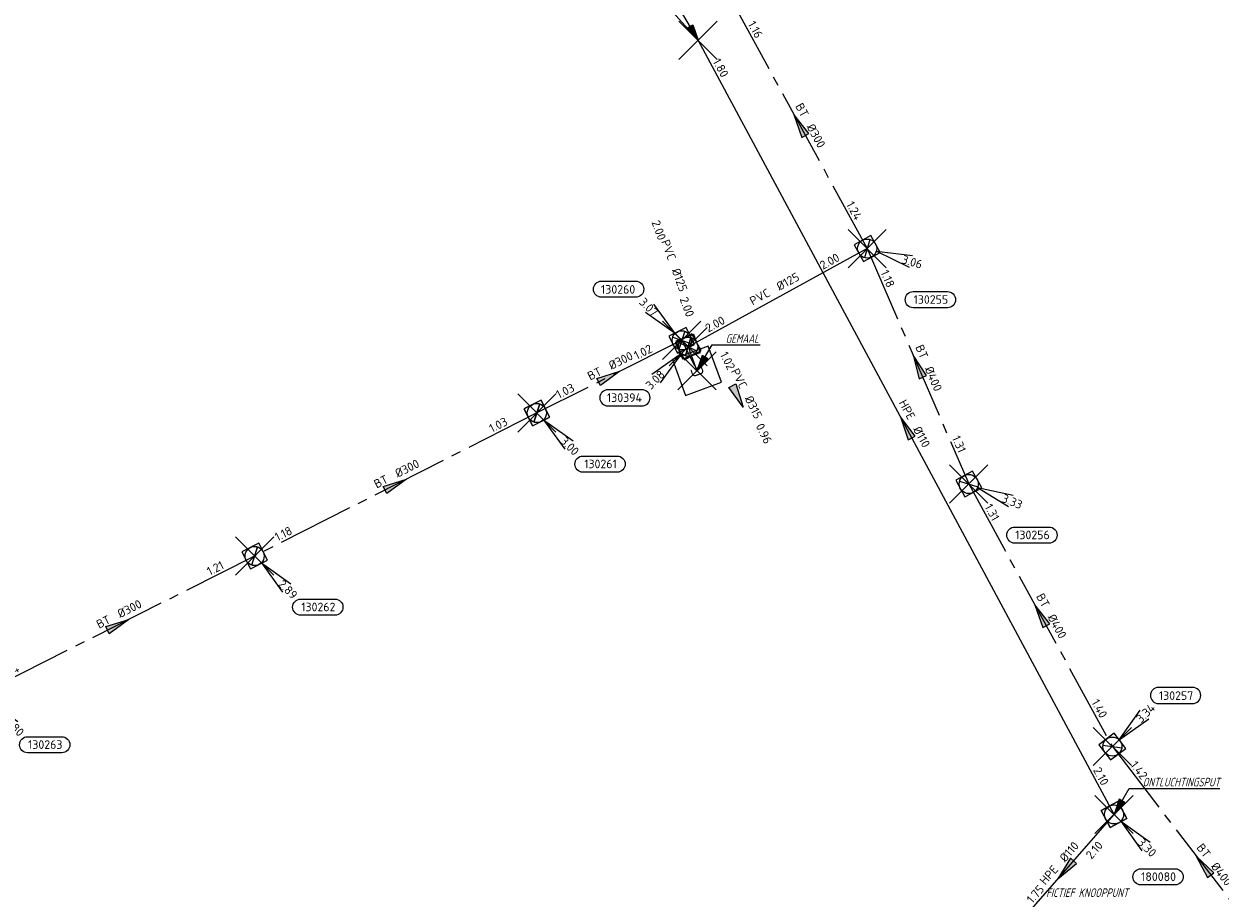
# Model space of a CAD drawing. Header units: metres. Extents: x 153343 to 157271, y 461673 to 467005.
# Tile 104 of 191: x 153905 to 154093, y 465763 to 465901. Entities that reach past the tile are written whole.
import ezdxf
from ezdxf.enums import TextEntityAlignment as Align
from ezdxf.lldxf.tags import DXFTag

# ---------------------------------------------------------------- set-up
doc = ezdxf.new("R2010")
doc.units = ezdxf.units.M
doc.header["$LTSCALE"] = 0.75
doc.header["$PDMODE"] = 3
doc.header["$PDSIZE"] = 3
doc.linetypes.add('RI-GWA_BETON', pattern=[22, 16, -2, 2, -2])
doc.linetypes.add('RI-GWA_PVC', pattern=[18.45, 6, -1.8, 1.75, -1.8, 1.75, -1.8, 1.75, -1.8])
doc.layers.get('0').update_dxf_attribs({"lineweight": 25})
doc.layers.get('defpoints').update_dxf_attribs({"lineweight": 25})
for name, color, linetype in [('B-OI-RI-AANPIJLING', 1, 'Continuous'), ('B-OI-RI-GWA_RIOOLPUT_INSPECTIEPUT-S @ 0.75', 11, 'Continuous'), ('B-OI-RI-GWA_TRANSPORTLEIDING_BETON_300-G', 11, 'RI-GWA_BETON'), ('B-OI-RI-GWA_TRANSPORTLEIDING_BETON_400-G', 11, 'RI-GWA_BETON'), ('B-OI-RI-GWA_TRANSPORTLEIDING_PVC_315-G', 11, 'RI-GWA_PVC'), ('B-OI-RI-PERSLEIDING_TRANSPORTLEIDING_HPE_110-G', 210, 'RI-PERS'), ('B-OI-RI-PERSLEIDING_TRANSPORTLEIDING_PVC_125-G', 210, 'RI-PERS'), ('B-OI-RI-VWA_PUTNUMMER-S @ 0.75', 33, 'Continuous'), ('fictief knooppunt', 7, 'Continuous'), ('gemaal', 7, 'Continuous')]:
    doc.layers.add(name, color=color, linetype=linetype)
for name, color, linetype, lineweight in [('B-OI-RI-GWA_PUTNUMMER-S @ 0.75', 11, 'Continuous', 25), ('B-OI-RI-GWA_STROOMRICHTING-S @ 0.75', 11, 'Continuous', 25), ('B-OI-RI-PERSLEIDING_GEMAAL-S @ 0.75', 210, 'Continuous', 25), ('B-OI-RI-VWA_RIOOLPUT_INSPECTIEPUT_BETON-S', 33, 'Continuous', 25), ('B-OI-RI-VWA_STROOMRICHTING-S @ 0.75', 33, 'Continuous', 25), ('N-OI-RI-BIJZONDERDERHEDEN-T18', 134, 'Continuous', 18)]:
    doc.layers.add(name, color=color, linetype=linetype, lineweight=lineweight)
doc.layers.add('inspectieput', color=7, linetype='Continuous', plot=False)
doc.layers.add('ontluchtingsput', color=7, linetype='Continuous', plot=False)
doc.styles.add('NLCS-ISO', font='isocpeur.ttf')
doc.styles.add('NLCS-ISO-M750-T18_CURSIEF', font='NLCS-ISO.ttf', dxfattribs={"oblique": 15, "height": 1.35})
doc.styles.get("Standard").update_dxf_attribs({"font": 'txt.shx'})
tags = doc.linetypes.add('RI-PERS', pattern='A,7,-2,["P",Standard,S=1.8,R=0,X=-0.5,Y=-0.9],-2,7,-2,[102,NLCS.SHX,S=1,R=180,X=0,Y=0],-2', length=22).pattern_tags.tags
tags[6] = DXFTag(74, 10)

# ---------------------------------------------------------------- blocks, each defined once
blk = doc.blocks.new('*U381')
at = {"ltscale": 0.1}
blk.add_hatch(color=256, dxfattribs=at).paths.add_polyline_path([(2.5, 0), (-2.5, -0.83), (-2.5, 0.83)])
at = {"ltscale": 0.1, "flags": 128}
blk.add_lwpolyline([(2.5, 0), (-2.5, -0.83), (-2.5, 0.83)], close=True, dxfattribs=at)
at = {"ltscale": 0.1, "style": 'NLCS-ISO'}
for tag, p in [('MAT', (-1, 0.5)), ('BOBL', (-23.79, 0))]:
    blk.add_attdef(tag, text='', height=1.8, dxfattribs=at).set_placement(p, align=Align.BOTTOM_RIGHT)
for tag, p in [('DIA', (1, 0.5)), ('BOBR', (22.84, -0.01))]:
    blk.add_attdef(tag, text='', height=1.8, dxfattribs=at).set_placement(p, align=Align.BOTTOM_LEFT)
at = {"layer": 'defpoints', "ltscale": 0.1, "style": 'NLCS-ISO', "flags": 1}
blk.add_attdef('JVA', text='', height=1.8, dxfattribs=at).set_placement((0, -1), align=Align.TOP_CENTER)
blk = doc.blocks.new('B-SRI-PUT_GWA-SO')
blk.add_line((-1.41, -1.41), (1.41, 1.41))
at = {"lineweight": -3, "flags": 128}
blk.add_lwpolyline([(2, -2), (2, 2), (-2, 2), (-2, -2)], close=True, dxfattribs=at)
at = {"lineweight": -3}
blk.add_circle((0, 0), 2, dxfattribs=at)
blk = doc.blocks.new('*U273')
for q in [(5.83, -7.6), (7.6, -5.83)]:
    blk.add_line((1.41, -1.41), q)
blk.add_lwpolyline([(16.81, -12.39), (9.65, -12.39, -1), (9.65, -9.01), (16.81, -9.01, -1)], format="xyb", close=True)
at = {"ltscale": 0.1, "style": 'NLCS-ISO'}
blk.add_attdef('PUTHGT', text='', height=1.8, rotation=315, dxfattribs=at).set_placement((5.39, -5.43), align=Align.MIDDLE_LEFT)
blk.add_attdef('PUTNR', text='', height=1.8, dxfattribs=at).set_placement((13.33, -8.87), align=Align.MIDDLE_CENTER)
blk = doc.blocks.new('SRI-GEMAAL-SO')
at = {"lineweight": -3, "flags": 128}
blk.add_lwpolyline([(-4, -4), (4, -4), (4, 4), (-4, 4)], close=True, dxfattribs=at)
at = {"ltscale": 0.1, "style": 'NLCS-ISO'}
blk.add_text('G', height=2.5, dxfattribs=at).set_placement((-0.17, -0.01), align=Align.MIDDLE_CENTER)
blk = doc.blocks.new('*U161')
at = {"ltscale": 0.1}
blk.add_hatch(color=256, dxfattribs=at).paths.add_polyline_path([(-2.5, 0), (2.5, -0.83), (2.5, 0.83)])
at = {"ltscale": 0.1, "flags": 128}
blk.add_lwpolyline([(-2.5, 0), (2.5, -0.83), (2.5, 0.83)], close=True, dxfattribs=at)
at = {"ltscale": 0.1, "style": 'NLCS-ISO'}
for tag, p in [('MAT', (-1, 0.5)), ('BOBL', (-82.67, 0))]:
    blk.add_attdef(tag, text='', height=1.8, dxfattribs=at).set_placement(p, align=Align.BOTTOM_RIGHT)
for tag, p in [('DIA', (1, 0.5)), ('BOBR', (81.72, -0.05))]:
    blk.add_attdef(tag, text='', height=1.8, dxfattribs=at).set_placement(p, align=Align.BOTTOM_LEFT)
at = {"layer": 'defpoints', "ltscale": 0.1, "style": 'NLCS-ISO', "flags": 1}
blk.add_attdef('JVA', text='', height=1.8, dxfattribs=at).set_placement((0, -1), align=Align.TOP_CENTER)
blk = doc.blocks.new('*U162')
at = {"ltscale": 0.1}
blk.add_hatch(color=256, dxfattribs=at).paths.add_polyline_path([(-2.5, 0), (2.5, -0.83), (2.5, 0.83)])
at = {"ltscale": 0.1, "flags": 128}
blk.add_lwpolyline([(-2.5, 0), (2.5, -0.83), (2.5, 0.83)], close=True, dxfattribs=at)
at = {"ltscale": 0.1, "style": 'NLCS-ISO'}
for tag, p in [('MAT', (-1, 0.5)), ('BOBL', (-6.03, 0))]:
    blk.add_attdef(tag, text='', height=1.8, dxfattribs=at).set_placement(p, align=Align.BOTTOM_RIGHT)
for tag, p in [('DIA', (1, 0.5)), ('BOBR', (5.08, -3.24))]:
    blk.add_attdef(tag, text='', height=1.8, dxfattribs=at).set_placement(p, align=Align.BOTTOM_LEFT)
at = {"layer": 'defpoints', "ltscale": 0.1, "style": 'NLCS-ISO', "flags": 1}
blk.add_attdef('JVA', text='', height=1.8, dxfattribs=at).set_placement((0, -1), align=Align.TOP_CENTER)
blk = doc.blocks.new('*U2277')
at = {"ltscale": 0.1}
blk.add_hatch(color=256, dxfattribs=at).paths.add_polyline_path([(2.5, 0), (-2.5, -0.83), (-2.5, 0.83)])
at = {"ltscale": 0.1, "flags": 128}
blk.add_lwpolyline([(2.5, 0), (-2.5, -0.83), (-2.5, 0.83)], close=True, dxfattribs=at)
at = {"ltscale": 0.1, "style": 'NLCS-ISO'}
for tag, p in [('MAT', (-1, 0.5)), ('BOBL', (-22.68, 0))]:
    blk.add_attdef(tag, text='', height=1.8, dxfattribs=at).set_placement(p, align=Align.BOTTOM_RIGHT)
for tag, p in [('DIA', (1, 0.5)), ('BOBR', (21.73, -0.01))]:
    blk.add_attdef(tag, text='', height=1.8, dxfattribs=at).set_placement(p, align=Align.BOTTOM_LEFT)
at = {"layer": 'defpoints', "ltscale": 0.1, "style": 'NLCS-ISO', "flags": 1}
blk.add_attdef('JVA', text='', height=1.8, dxfattribs=at).set_placement((0, -1), align=Align.TOP_CENTER)
blk = doc.blocks.new('*U2278')
at = {"ltscale": 0.1}
blk.add_hatch(color=256, dxfattribs=at).paths.add_polyline_path([(2.5, 0), (-2.5, -0.83), (-2.5, 0.83)])
at = {"ltscale": 0.1, "flags": 128}
blk.add_lwpolyline([(2.5, 0), (-2.5, -0.83), (-2.5, 0.83)], close=True, dxfattribs=at)
at = {"ltscale": 0.1, "style": 'NLCS-ISO'}
for tag, p in [('MAT', (-1, 0.5)), ('BOBL', (-7.64, 0))]:
    blk.add_attdef(tag, text='', height=1.8, dxfattribs=at).set_placement(p, align=Align.BOTTOM_RIGHT)
for tag, p in [('DIA', (1, 0.5)), ('BOBR', (6.69, 0))]:
    blk.add_attdef(tag, text='', height=1.8, dxfattribs=at).set_placement(p, align=Align.BOTTOM_LEFT)
at = {"layer": 'defpoints', "ltscale": 0.1, "style": 'NLCS-ISO', "flags": 1}
blk.add_attdef('JVA', text='', height=1.8, dxfattribs=at).set_placement((0, -1), align=Align.TOP_CENTER)
blk = doc.blocks.new('*U2280')
at = {"ltscale": 0.1}
blk.add_hatch(color=256, dxfattribs=at).paths.add_polyline_path([(-2.5, 0), (2.5, -0.83), (2.5, 0.83)])
at = {"ltscale": 0.1, "flags": 128}
blk.add_lwpolyline([(-2.5, 0), (2.5, -0.83), (2.5, 0.83)], close=True, dxfattribs=at)
at = {"ltscale": 0.1, "style": 'NLCS-ISO'}
for tag, p in [('MAT', (-1, 0.5)), ('BOBL', (-22.06, 0))]:
    blk.add_attdef(tag, text='', height=1.8, dxfattribs=at).set_placement(p, align=Align.BOTTOM_RIGHT)
for tag, p in [('DIA', (1, 0.5)), ('BOBR', (21.11, -0.01))]:
    blk.add_attdef(tag, text='', height=1.8, dxfattribs=at).set_placement(p, align=Align.BOTTOM_LEFT)
at = {"layer": 'defpoints', "ltscale": 0.1, "style": 'NLCS-ISO', "flags": 1}
blk.add_attdef('JVA', text='', height=1.8, dxfattribs=at).set_placement((0, -1), align=Align.TOP_CENTER)
blk = doc.blocks.new('*U2285')
at = {"ltscale": 0.1}
blk.add_hatch(color=256, dxfattribs=at).paths.add_polyline_path([(-2.5, 0), (2.5, -0.83), (2.5, 0.83)])
at = {"ltscale": 0.1, "flags": 128}
blk.add_lwpolyline([(-2.5, 0), (2.5, -0.83), (2.5, 0.83)], close=True, dxfattribs=at)
at = {"ltscale": 0.1, "style": 'NLCS-ISO'}
for tag, p in [('MAT', (-1, 0.5)), ('BOBL', (-21.99, 0))]:
    blk.add_attdef(tag, text='', height=1.8, dxfattribs=at).set_placement(p, align=Align.BOTTOM_RIGHT)
for tag, p in [('DIA', (1, 0.5)), ('BOBR', (21.05, -0.01))]:
    blk.add_attdef(tag, text='', height=1.8, dxfattribs=at).set_placement(p, align=Align.BOTTOM_LEFT)
at = {"layer": 'defpoints', "ltscale": 0.1, "style": 'NLCS-ISO', "flags": 1}
blk.add_attdef('JVA', text='', height=1.8, dxfattribs=at).set_placement((0, -1), align=Align.TOP_CENTER)
blk = doc.blocks.new('*U2286')
at = {"ltscale": 0.1, "style": 'NLCS-ISO'}
for tag, p in [('MAT', (-1, 0.5)), ('BOBL', (-12.04, 0))]:
    blk.add_attdef(tag, text='', height=1.8, dxfattribs=at).set_placement(p, align=Align.BOTTOM_RIGHT)
for tag, p in [('DIA', (1, 0.5)), ('BOBR', (11.09, 0))]:
    blk.add_attdef(tag, text='', height=1.8, dxfattribs=at).set_placement(p, align=Align.BOTTOM_LEFT)
at = {"layer": 'defpoints', "ltscale": 0.1, "style": 'NLCS-ISO', "flags": 1}
blk.add_attdef('JVA', text='', height=1.8, dxfattribs=at).set_placement((0, -1), align=Align.TOP_CENTER)
blk = doc.blocks.new('*U2281')
at = {"ltscale": 0.1}
blk.add_hatch(color=256, dxfattribs=at).paths.add_polyline_path([(-2.5, 0), (2.5, -0.83), (2.5, 0.83)])
at = {"ltscale": 0.1, "flags": 128}
blk.add_lwpolyline([(-2.5, 0), (2.5, -0.83), (2.5, 0.83)], close=True, dxfattribs=at)
at = {"ltscale": 0.1, "style": 'NLCS-ISO'}
for tag, p in [('MAT', (-1, 0.5)), ('BOBL', (-17.5, 0))]:
    blk.add_attdef(tag, text='', height=1.8, dxfattribs=at).set_placement(p, align=Align.BOTTOM_RIGHT)
for tag, p in [('DIA', (1, 0.5)), ('BOBR', (16.56, 0))]:
    blk.add_attdef(tag, text='', height=1.8, dxfattribs=at).set_placement(p, align=Align.BOTTOM_LEFT)
at = {"layer": 'defpoints', "ltscale": 0.1, "style": 'NLCS-ISO', "flags": 1}
blk.add_attdef('JVA', text='', height=1.8, dxfattribs=at).set_placement((0, -1), align=Align.TOP_CENTER)
blk = doc.blocks.new('*U2282')
at = {"ltscale": 0.1}
blk.add_hatch(color=256, dxfattribs=at).paths.add_polyline_path([(-2.5, 0), (2.5, -0.83), (2.5, 0.83)])
at = {"ltscale": 0.1, "flags": 128}
blk.add_lwpolyline([(-2.5, 0), (2.5, -0.83), (2.5, 0.83)], close=True, dxfattribs=at)
at = {"ltscale": 0.1, "style": 'NLCS-ISO'}
for tag, p in [('MAT', (-1, 0.5)), ('BOBL', (-20.16, 0))]:
    blk.add_attdef(tag, text='', height=1.8, dxfattribs=at).set_placement(p, align=Align.BOTTOM_RIGHT)
for tag, p in [('DIA', (1, 0.5)), ('BOBR', (19.21, -0.01))]:
    blk.add_attdef(tag, text='', height=1.8, dxfattribs=at).set_placement(p, align=Align.BOTTOM_LEFT)
at = {"layer": 'defpoints', "ltscale": 0.1, "style": 'NLCS-ISO', "flags": 1}
blk.add_attdef('JVA', text='', height=1.8, dxfattribs=at).set_placement((0, -1), align=Align.TOP_CENTER)
blk = doc.blocks.new('*U35')
at = {"ltscale": 0.1, "style": 'NLCS-ISO'}
for tag, p in [('MAT', (-1, 0.5)), ('BOBL', (-5.66, 0))]:
    blk.add_attdef(tag, text='', height=1.8, dxfattribs=at).set_placement(p, align=Align.BOTTOM_RIGHT)
for tag, p in [('DIA', (1, 0.5)), ('BOBR', (7.22, 0))]:
    blk.add_attdef(tag, text='', height=1.8, dxfattribs=at).set_placement(p, align=Align.BOTTOM_LEFT)
at = {"layer": 'defpoints', "ltscale": 0.1, "style": 'NLCS-ISO', "flags": 1}
blk.add_attdef('JVA', text='', height=1.8, dxfattribs=at).set_placement((0, -1), align=Align.TOP_CENTER)
blk = doc.blocks.new('*U66')
at = {"ltscale": 0.1}
blk.add_hatch(color=256, dxfattribs=at).paths.add_polyline_path([(2.5, 0), (-2.5, -0.83), (-2.5, 0.83)])
at = {"ltscale": 0.1, "flags": 128}
blk.add_lwpolyline([(2.5, 0), (-2.5, -0.83), (-2.5, 0.83)], close=True, dxfattribs=at)
at = {"ltscale": 0.1, "style": 'NLCS-ISO'}
for tag, p in [('MAT', (-1, 0.5)), ('BOBL', (-5.66, 0))]:
    blk.add_attdef(tag, text='', height=1.8, dxfattribs=at).set_placement(p, align=Align.BOTTOM_RIGHT)
for tag, p in [('DIA', (1, 0.5)), ('BOBR', (7.22, 0))]:
    blk.add_attdef(tag, text='', height=1.8, dxfattribs=at).set_placement(p, align=Align.BOTTOM_LEFT)
at = {"layer": 'defpoints', "ltscale": 0.1, "style": 'NLCS-ISO', "flags": 1}
blk.add_attdef('JVA', text='', height=1.8, dxfattribs=at).set_placement((0, -1), align=Align.TOP_CENTER)
blk = doc.blocks.new('*U431')
for q in [(5.83, -7.6), (7.6, -5.83)]:
    blk.add_line((1.41, -1.41), q)
blk.add_lwpolyline([(12.79, -14.75), (5.63, -14.75, -1), (5.63, -11.37), (12.79, -11.37, -1)], format="xyb", close=True)
at = {"ltscale": 0.1, "style": 'NLCS-ISO'}
blk.add_attdef('PUTHGT', text='', height=1.8, rotation=315, dxfattribs=at).set_placement((5.39, -5.43), align=Align.MIDDLE_LEFT)
blk.add_attdef('PUTNR', text='', height=1.8, dxfattribs=at).set_placement((9.31, -11.23), align=Align.MIDDLE_CENTER)
blk = doc.blocks.new('*U298')
for q in [(5.83, 7.6), (7.6, 5.83)]:
    blk.add_line((1.41, 1.41), q)
blk.add_lwpolyline([(16.81, 12.39), (9.65, 12.39, 1), (9.65, 9.01), (16.81, 9.01, 1)], format="xyb", close=True)
at = {"ltscale": 0.1, "style": 'NLCS-ISO'}
blk.add_attdef('PUTHGT', text='', height=1.8, rotation=45, dxfattribs=at).set_placement((5.39, 5.43), align=Align.MIDDLE_LEFT)
blk.add_attdef('PUTNR', text='', height=1.8, dxfattribs=at).set_placement((13.33, 10.67), align=Align.MIDDLE_CENTER)
blk = doc.blocks.new('*U299')
for q in [(8.36, -4.68), (9.29, -2.36)]:
    blk.add_line((1.86, -0.74), q)
blk.add_lwpolyline([(16.81, -12.39), (9.65, -12.39, -1), (9.65, -9.01), (16.81, -9.01, -1)], format="xyb", close=True)
at = {"ltscale": 0.1, "style": 'NLCS-ISO'}
blk.add_attdef('PUTHGT', text='', height=1.8, rotation=338.2294, dxfattribs=at).set_placement((7.09, -2.86), align=Align.MIDDLE_LEFT)
blk.add_attdef('PUTNR', text='', height=1.8, dxfattribs=at).set_placement((13.33, -8.87), align=Align.MIDDLE_CENTER)
blk = doc.blocks.new('*U300')
for q in [(8.77, -3.86), (9.47, -1.46)]:
    blk.add_line((1.92, -0.56), q)
blk.add_lwpolyline([(16.81, -12.39), (9.65, -12.39, -1), (9.65, -9.01), (16.81, -9.01, -1)], format="xyb", close=True)
at = {"ltscale": 0.1, "style": 'NLCS-ISO'}
blk.add_attdef('PUTHGT', text='', height=1.8, rotation=343.7211, dxfattribs=at).set_placement((7.33, -2.17), align=Align.MIDDLE_LEFT)
blk.add_attdef('PUTNR', text='', height=1.8, dxfattribs=at).set_placement((13.33, -8.87), align=Align.MIDDLE_CENTER)
blk = doc.blocks.new('*U2435')
for q in [(-7.6, -5.83), (-5.83, -7.6)]:
    blk.add_line((-1.41, -1.41), q)
blk.add_lwpolyline([(-16.81, -12.39), (-9.65, -12.39, 1), (-9.65, -9.01), (-16.81, -9.01, 1)], format="xyb", close=True)
at = {"ltscale": 0.1, "style": 'NLCS-ISO'}
blk.add_attdef('PUTHGT', text='', height=1.8, rotation=45, dxfattribs=at).set_placement((-8.44, -8.48), align=Align.MIDDLE_LEFT)
blk.add_attdef('PUTNR', text='', height=1.8, dxfattribs=at).set_placement((-13.33, -8.87), align=Align.MIDDLE_CENTER)
blk = doc.blocks.new('*U320')
for q in [(-5.83, 7.6), (-7.6, 5.83)]:
    blk.add_line((-1.41, 1.41), q)
blk.add_lwpolyline([(-16.81, 12.39), (-9.65, 12.39, -1), (-9.65, 9.01), (-16.81, 9.01, -1)], format="xyb", close=True)
at = {"ltscale": 0.1, "style": 'NLCS-ISO'}
blk.add_attdef('PUTNR', text='', height=1.8, dxfattribs=at).set_placement((-13.33, 10.67), align=Align.MIDDLE_CENTER)
blk.add_attdef('PUTHGT', text='', height=1.8, rotation=315, dxfattribs=at).set_placement((-8.44, 8.48), align=Align.MIDDLE_LEFT)
blk = doc.blocks.new('B-SRI-PUT_VWA-SO')
at = {"flags": 128}
blk.add_lwpolyline([(-2, 2), (2, 2), (2, -2), (-2, -2)], close=True, dxfattribs=at)
at = {"lineweight": -3, "flags": 128}
blk.add_lwpolyline([(2, -2), (2, 2), (-2, 2), (-2, -2)], close=True, dxfattribs=at)
at = {"lineweight": -3}
blk.add_circle((0, 0), 2, dxfattribs=at)

msp = doc.modelspace()

# ---------------------------------------------------------------- linework, layer by layer
at = {"layer": 'B-OI-RI-AANPIJLING', "transparency": 33554610, "flags": 128}
for points in [[(154011.1, 465898.2), (154009.4, 465900.1), (154010.28, 465900.61), (154011.1, 465898.2), (154010.13, 465900.53), (154009.98, 465900.44), (154011.1, 465898.2), (154009.69, 465900.27), (154009.54, 465900.18), (154011.1, 465898.2), (154008.71, 465902.28), (153993.87, 465902.28)], [(154010.93, 465846.29), (154012.63, 465848.19), (154011.75, 465848.7), (154010.93, 465846.29), (154011.9, 465848.62), (154012.05, 465848.53), (154010.93, 465846.29), (154012.34, 465848.36), (154012.49, 465848.27), (154010.93, 465846.29), (154013.32, 465850.37), (154020.86, 465850.37)], [(154076.43, 465776.63), (154078.13, 465778.53), (154077.25, 465779.04), (154076.43, 465776.63), (154077.4, 465778.96), (154077.55, 465778.87), (154076.43, 465776.63), (154077.84, 465778.7), (154077.99, 465778.61), (154076.43, 465776.63), (154078.82, 465780.71), (154093.02, 465780.71)]]:
    msp.add_lwpolyline(points, dxfattribs=at)
at = {"layer": 'B-OI-RI-GWA_TRANSPORTLEIDING_BETON_300-G', "transparency": 33554610}
for p, q in [((154016.44, 465904.31), (154037.66, 465865.49)), ((154008.54, 465851.08), (153985.78, 465839.67)), ((153985.78, 465839.67), (153941.46, 465817.21)), ((153985.78, 465839.67), (153941.46, 465817.21)), ((153941.46, 465817.21), (153898.57, 465795.6))]:
    msp.add_line(p, q, dxfattribs=at)
at = {"layer": 'B-OI-RI-GWA_TRANSPORTLEIDING_BETON_400-G', "transparency": 33554610}
for p, q in [((154037.66, 465865.49), (154053.61, 465828.52)), ((154053.61, 465828.52), (154076.17, 465787.29)), ((154076.17, 465787.29), (154104.8, 465749.9))]:
    msp.add_line(p, q, dxfattribs=at)
at = {"layer": 'B-OI-RI-GWA_TRANSPORTLEIDING_PVC_315-G', "transparency": 33554610}
msp.add_line((154008.54, 465851.08), (154010.93, 465846.29), dxfattribs=at)
msp.add_line((154008.54, 465851.08), (154010.93, 465846.29), dxfattribs=at)
at = {"layer": 'B-OI-RI-PERSLEIDING_TRANSPORTLEIDING_HPE_110-G', "transparency": 33554610}
for p, q in [((154011.1, 465898.2), (153951.1, 465965.4)), ((154076.43, 465776.63), (154011.1, 465898.2)), ((154061.27, 465759.27), (154076.43, 465776.63))]:
    msp.add_line(p, q, dxfattribs=at)
at = {"layer": 'B-OI-RI-PERSLEIDING_TRANSPORTLEIDING_PVC_125-G', "transparency": 33554610}
for p, q in [((154037.66, 465865.49), (154009.54, 465850.08)), ((154009.54, 465850.08), (154010.93, 465846.29)), ((154009.54, 465850.08), (154010.93, 465846.29))]:
    msp.add_line(p, q, dxfattribs=at)
at = {"layer": 'fictief knooppunt', "color": 0, "transparency": 33554610}
msp.add_point((154011.1, 465898.2), dxfattribs=at)
at = {"layer": 'gemaal', "color": 0, "transparency": 33554610}
msp.add_point((154010.93, 465846.29), dxfattribs=at)
msp.add_point((154010.93, 465846.29), dxfattribs=at)
at = {"layer": 'inspectieput', "color": 0, "transparency": 33554610}
for p in [(154037.66, 465865.49), (154008.54, 465851.08), (154008.54, 465851.08), (154009.54, 465850.08), (154009.54, 465850.08), (153985.78, 465839.67), (153985.78, 465839.67), (154053.61, 465828.52), (153941.46, 465817.21), (153941.46, 465817.21), (154076.17, 465787.29)]:
    msp.add_point(p, dxfattribs=at)
at = {"layer": 'inspectieput'}
for p in [(154037.66, 465865.49), (154037.66, 465865.49), (154008.54, 465851.08), (154008.54, 465851.08), (154009.54, 465850.08), (154009.54, 465850.08), (153985.78, 465839.67), (153985.78, 465839.67), (154053.61, 465828.52), (154053.61, 465828.52), (153941.46, 465817.21), (153941.46, 465817.21), (154076.17, 465787.29), (154076.17, 465787.29)]:
    msp.add_point(p, dxfattribs=at)
at = {"layer": 'ontluchtingsput', "color": 0, "transparency": 33554610}
msp.add_point((154076.43, 465776.63), dxfattribs=at)

# ---------------------------------------------------------------- block references
at = {"layer": 'B-OI-RI-GWA_PUTNUMMER-S @ 0.75', "color": 0, "transparency": 33554610}
ref = msp.add_blockref('*U300', (154037.66, 465865.49), dxfattribs=dict(at, xscale=0.75, yscale=0.75, zscale=0.75))
ref.add_attrib('PUTNR', '130255', dxfattribs={"layer": '0', "ltscale": 0.1, "height": 1.35, "style": 'NLCS-ISO'}).set_placement((154047.66, 465857.49), align=Align.MIDDLE_CENTER)
ref.add_attrib('PUTHGT', '3.06', dxfattribs={"layer": '0', "ltscale": 0.1, "height": 1.35, "rotation": 343.7211, "style": 'NLCS-ISO'}).set_placement((154043.16, 465863.86), align=Align.MIDDLE_LEFT)
at = {"layer": 'B-OI-RI-GWA_PUTNUMMER-S @ 0.75', "color": 0, "transparency": 33554610, "xscale": 0.75, "yscale": 0.75, "zscale": 0.75}
for name, p, values in [('*U320', (154008.54, 465851.08), {'PUTNR': '130260', 'PUTHGT': '3.07'}), ('*U298', (154076.17, 465787.29), {'PUTNR': '130257', 'PUTHGT': '3.34'})]:
    msp.add_blockref(name, p, dxfattribs=at).add_auto_attribs(values)
at = {"layer": 'B-OI-RI-GWA_PUTNUMMER-S @ 0.75', "color": 0, "transparency": 33554610}
ref = msp.add_blockref('*U2435', (154009.54, 465850.08), dxfattribs=dict(at, xscale=0.75, yscale=0.75, zscale=0.75))
ref.add_attrib('PUTNR', '130394', dxfattribs={"layer": '0', "ltscale": 0.1, "height": 1.35, "style": 'NLCS-ISO'}).set_placement((153999.54, 465842.08), align=Align.MIDDLE_CENTER)
ref.add_attrib('PUTHGT', '3.08', dxfattribs={"layer": '0', "ltscale": 0.1, "height": 1.35, "rotation": 45, "style": 'NLCS-ISO'}).set_placement((154003.21, 465843.72), align=Align.MIDDLE_LEFT)
ref = msp.add_blockref('*U273', (153985.78, 465839.67), dxfattribs=dict(at, xscale=0.75, yscale=0.75, zscale=0.75))
ref.add_attrib('PUTNR', '130261', dxfattribs={"layer": '0', "ltscale": 0.1, "height": 1.35, "style": 'NLCS-ISO'}).set_placement((153995.78, 465831.67), align=Align.MIDDLE_CENTER)
ref.add_attrib('PUTHGT', '3.00', dxfattribs={"layer": '0', "ltscale": 0.1, "height": 1.35, "rotation": 315, "style": 'NLCS-ISO'}).set_placement((153989.82, 465835.6), align=Align.MIDDLE_LEFT)
ref = msp.add_blockref('*U273', (153985.78, 465839.67), dxfattribs=dict(at, xscale=0.75, yscale=0.75, zscale=0.75))
ref.add_attrib('PUTNR', '130261', dxfattribs={"layer": '0', "ltscale": 0.1, "height": 1.35, "style": 'NLCS-ISO'}).set_placement((153995.78, 465831.67), align=Align.MIDDLE_CENTER)
ref.add_attrib('PUTHGT', '3.00', dxfattribs={"layer": '0', "ltscale": 0.1, "height": 1.35, "rotation": 315, "style": 'NLCS-ISO'}).set_placement((153989.82, 465835.6), align=Align.MIDDLE_LEFT)
ref = msp.add_blockref('*U299', (154053.61, 465828.52), dxfattribs=dict(at, xscale=0.75, yscale=0.75, zscale=0.75))
ref.add_attrib('PUTNR', '130256', dxfattribs={"layer": '0', "ltscale": 0.1, "height": 1.35, "style": 'NLCS-ISO'}).set_placement((154063.61, 465820.52), align=Align.MIDDLE_CENTER)
ref.add_attrib('PUTHGT', '3.33', dxfattribs={"layer": '0', "ltscale": 0.1, "height": 1.35, "rotation": 338.2294, "style": 'NLCS-ISO'}).set_placement((154058.93, 465826.37), align=Align.MIDDLE_LEFT)
ref = msp.add_blockref('*U273', (153941.46, 465817.21), dxfattribs=dict(at, xscale=0.75, yscale=0.75, zscale=0.75))
ref.add_attrib('PUTNR', '130262', dxfattribs={"layer": '0', "ltscale": 0.1, "height": 1.35, "style": 'NLCS-ISO'}).set_placement((153951.46, 465809.21), align=Align.MIDDLE_CENTER)
ref.add_attrib('PUTHGT', '2.89', dxfattribs={"layer": '0', "ltscale": 0.1, "height": 1.35, "rotation": 315, "style": 'NLCS-ISO'}).set_placement((153945.5, 465813.14), align=Align.MIDDLE_LEFT)
ref = msp.add_blockref('*U273', (153941.46, 465817.21), dxfattribs=dict(at, xscale=0.75, yscale=0.75, zscale=0.75))
ref.add_attrib('PUTNR', '130262', dxfattribs={"layer": '0', "ltscale": 0.1, "height": 1.35, "style": 'NLCS-ISO'}).set_placement((153951.46, 465809.21), align=Align.MIDDLE_CENTER)
ref.add_attrib('PUTHGT', '2.89', dxfattribs={"layer": '0', "ltscale": 0.1, "height": 1.35, "rotation": 315, "style": 'NLCS-ISO'}).set_placement((153945.5, 465813.14), align=Align.MIDDLE_LEFT)
ref = msp.add_blockref('*U273', (153898.57, 465795.6), dxfattribs=dict(at, xscale=0.75, yscale=0.75, zscale=0.75))
ref.add_attrib('PUTNR', '130263', dxfattribs={"layer": '0', "ltscale": 0.1, "height": 1.35, "style": 'NLCS-ISO'}).set_placement((153908.57, 465787.6), align=Align.MIDDLE_CENTER)
ref.add_attrib('PUTHGT', '2.80', dxfattribs={"layer": '0', "ltscale": 0.1, "height": 1.35, "rotation": 315, "style": 'NLCS-ISO'}).set_placement((153902.61, 465791.53), align=Align.MIDDLE_LEFT)
at = {"layer": 'B-OI-RI-GWA_RIOOLPUT_INSPECTIEPUT-S @ 0.75', "color": 0, "transparency": 33554610}
for p, xscale, yscale, zscale, rotation in [((154037.66, 465865.49), 0.75, 0.75, 0.75, 208.7231173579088), ((154008.54, 465851.08), 0.75, 0.75, 0.75, 296.5171850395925), ((154008.54, 465851.08), 0.75, 0.75, 0.75, 206.6254366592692), ((154009.54, 465850.08), 0.75, 0.75, 0.75, 290.1407453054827), ((153985.78, 465839.67), 0.75, 0.75, 0.75, 206.8744763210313), ((153985.78, 465839.67), 0.75, 0.75, 0.75, 26.62543665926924), ((154053.61, 465828.52), 0.75, 0.75, 0.75, 298.6863493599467), ((153941.46, 465817.21), 0.75, 0.75, 0.75, 26.87447632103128), ((153941.46, 465817.21), 0.750000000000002, 0.750000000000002, 0.750000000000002, 206.7411155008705), ((154076.17, 465787.29), 0.75, 0.75, 0.75, 307.4417413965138)]:
    msp.add_blockref('B-SRI-PUT_GWA-SO', p, dxfattribs=dict(at, xscale=xscale, yscale=yscale, zscale=zscale, rotation=rotation))
at = {"layer": 'B-OI-RI-GWA_RIOOLPUT_INSPECTIEPUT-S @ 0.75'}
for p, xscale, yscale, zscale, rotation in [((154037.66, 465865.49), 0.75, 0.75, 0.75, 208.7231173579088), ((154037.66, 465865.49), 0.75, 0.75, 0.75, 208.7231173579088), ((154008.54, 465851.08), 0.75, 0.75, 0.75, 206.6254366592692), ((154008.54, 465851.08), 0.75, 0.75, 0.75, 206.6254366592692), ((154009.54, 465850.08), 0.75, 0.75, 0.75, 28.72311735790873), ((154009.54, 465850.08), 0.75, 0.75, 0.75, 28.72311735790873), ((153985.78, 465839.67), 0.75, 0.75, 0.75, 26.62543665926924), ((153985.78, 465839.67), 0.75, 0.75, 0.75, 26.62543665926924), ((154053.61, 465828.52), 0.75, 0.75, 0.75, 298.6863493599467), ((154053.61, 465828.52), 0.75, 0.75, 0.75, 298.6863493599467), ((153941.46, 465817.21), 0.750000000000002, 0.750000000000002, 0.750000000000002, 206.7411155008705), ((153941.46, 465817.21), 0.750000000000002, 0.750000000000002, 0.750000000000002, 206.7411155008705), ((154076.17, 465787.29), 0.75, 0.75, 0.75, 307.4417413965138), ((154076.17, 465787.29), 0.75, 0.75, 0.75, 307.4417413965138)]:
    msp.add_blockref('B-SRI-PUT_GWA-SO', p, dxfattribs=dict(at, xscale=xscale, yscale=yscale, zscale=zscale, rotation=rotation))
at = {"layer": 'B-OI-RI-GWA_STROOMRICHTING-S @ 0.75', "color": 0, "transparency": 33554610}
for name, p, xscale, yscale, zscale, rotation, values in [('*U2282', (154027.05, 465884.9), 0.75, 0.75, 0.75, 298.6621389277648, {'MAT': 'BT', 'DIA': '%%c300', 'BOBL': '1.16', 'BOBR': '1.24'}), ('*U35', (154005.94, 465862.53), 0.75, 0.75, 0.75, 290.1407453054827, {'MAT': 'PVC', 'DIA': '%%c125', 'BOBL': '2.00', 'BOBR': '2.00'}), ('*U2286', (154023.6, 465857.78), 0.75, 0.75, 0.75, 28.72311735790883, {'MAT': 'PVC', 'DIA': '%%c125', 'BOBL': '2.00', 'BOBR': '2.00'}), ('*U2281', (154045.64, 465847.01), 0.75, 0.75, 0.75, 293.3368594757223, {'MAT': 'BT', 'DIA': '%%c400', 'BOBL': '1.18', 'BOBR': '1.31'}), ('*U2278', (153997.16, 465845.38), 0.7499999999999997, 0.7499999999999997, 0.7499999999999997, 26.62543665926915, {'MAT': 'BT', 'DIA': '%%c300', 'BOBL': '1.03', 'BOBR': '1.02'}), ('*U66', (154017.33, 465842.28), 0.75, 0.75, 0.75, 296.5171850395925, {'MAT': 'PVC', 'DIA': '%%c315', 'BOBL': '1.02', 'BOBR': '0.96'}), ('*U381', (153963.62, 465828.44), 0.75, 0.75, 0.75, 26.87447632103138, {'MAT': 'BT', 'DIA': '%%c300', 'BOBL': '1.18', 'BOBR': '1.03'}), ('*U381', (153963.62, 465828.44), 0.7499999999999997, 0.7499999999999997, 0.7499999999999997, 26.87447632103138, {'MAT': 'BT', 'DIA': '%%c300', 'BOBL': '1.18', 'BOBR': '1.03'}), ('*U2285', (154064.89, 465807.91), 0.75, 0.75, 0.75, 298.6863493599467, {'MAT': 'BT', 'DIA': '%%c400', 'BOBL': '1.31', 'BOBR': '1.40'}), ('*U2277', (153920.02, 465806.41), 0.7499999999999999, 0.7499999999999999, 0.7499999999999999, 26.74111550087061, {'MAT': 'BT', 'DIA': '%%c300', 'BOBL': '1.24', 'BOBR': '1.21'}), ('*U2280', (154090.48, 465768.59), 0.75, 0.75, 0.75, 307.4417413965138, {'MAT': 'BT', 'DIA': '%%c400', 'BOBL': '1.42', 'BOBR': '1.48'})]:
    msp.add_blockref(name, p, dxfattribs=dict(at, xscale=xscale, yscale=yscale, zscale=zscale, rotation=rotation)).add_auto_attribs(values)
at = {"layer": 'B-OI-RI-PERSLEIDING_GEMAAL-S @ 0.75', "color": 0, "transparency": 33554610, "xscale": 0.75, "yscale": 0.75, "zscale": 0.75, "rotation": 110.1407453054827}
msp.add_blockref('SRI-GEMAAL-SO', (154010.93, 465846.29), dxfattribs=at)
msp.add_blockref('SRI-GEMAAL-SO', (154010.93, 465846.29), dxfattribs=at)
at = {"layer": 'B-OI-RI-PERSLEIDING_GEMAAL-S @ 0.75', "xscale": 0.75, "yscale": 0.75, "zscale": 0.75, "rotation": 110.1407453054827}
msp.add_blockref('SRI-GEMAAL-SO', (154010.93, 465846.29), dxfattribs=at)
msp.add_blockref('SRI-GEMAAL-SO', (154010.93, 465846.29), dxfattribs=at)
at = {"layer": 'B-OI-RI-VWA_PUTNUMMER-S @ 0.75', "color": 0, "transparency": 33554610}
ref = msp.add_blockref('*U431', (154076.43, 465776.63), dxfattribs=dict(at, xscale=0.75, yscale=0.75, zscale=0.75))
ref.add_attrib('PUTNR', '180080', dxfattribs={"layer": '0', "ltscale": 0.1, "height": 1.35, "style": 'NLCS-ISO'}).set_placement((154083.42, 465766.86), align=Align.MIDDLE_CENTER)
ref.add_attrib('PUTHGT', '3.30', dxfattribs={"layer": '0', "ltscale": 0.1, "height": 1.35, "rotation": 315, "style": 'NLCS-ISO'}).set_placement((154080.47, 465772.56), align=Align.MIDDLE_LEFT)
at = {"layer": 'B-OI-RI-VWA_RIOOLPUT_INSPECTIEPUT_BETON-S', "transparency": 33554610, "xscale": 0.75, "yscale": 0.75, "zscale": 0.75, "rotation": 118.2529558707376}
msp.add_blockref('B-SRI-PUT_VWA-SO', (154076.43, 465776.63), dxfattribs=at)
at = {"layer": 'B-OI-RI-VWA_STROOMRICHTING-S @ 0.75', "color": 0, "transparency": 33554610}
for name, p, xscale, yscale, zscale, rotation, values in [('*U161', (154043.77, 465837.41), 0.7499999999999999, 0.7499999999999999, 0.7499999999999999, 298.2529558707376, {'MAT': 'HPE', 'DIA': '%%c110', 'BOBL': '1.80', 'BOBR': '2.10'}), ('*U162', (154068.85, 465767.95), 0.75, 0.75, 0.75, 48.87020129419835, {'MAT': 'HPE', 'DIA': '%%c110', 'BOBL': '1.75', 'BOBR': '2.10'})]:
    msp.add_blockref(name, p, dxfattribs=dict(at, xscale=xscale, yscale=yscale, zscale=zscale, rotation=rotation)).add_auto_attribs(values)

# ---------------------------------------------------------------- texts
at = {"layer": 'N-OI-RI-BIJZONDERDERHEDEN-T18', "transparency": 33554610, "style": 'NLCS-ISO-M750-T18_CURSIEF', "oblique": 15, "width": 0.8}
for s, p in [('GEMAAL', (154015.43, 465850.69)), ('ONTLUCHTINGSPUT', (154080.93, 465781.03)), ('FICTIEF KNOOPPUNT', (154065.77, 465763.67))]:
    msp.add_text(s, height=1.35, dxfattribs=at).set_placement(p)

doc.saveas('drawing.dxf')
